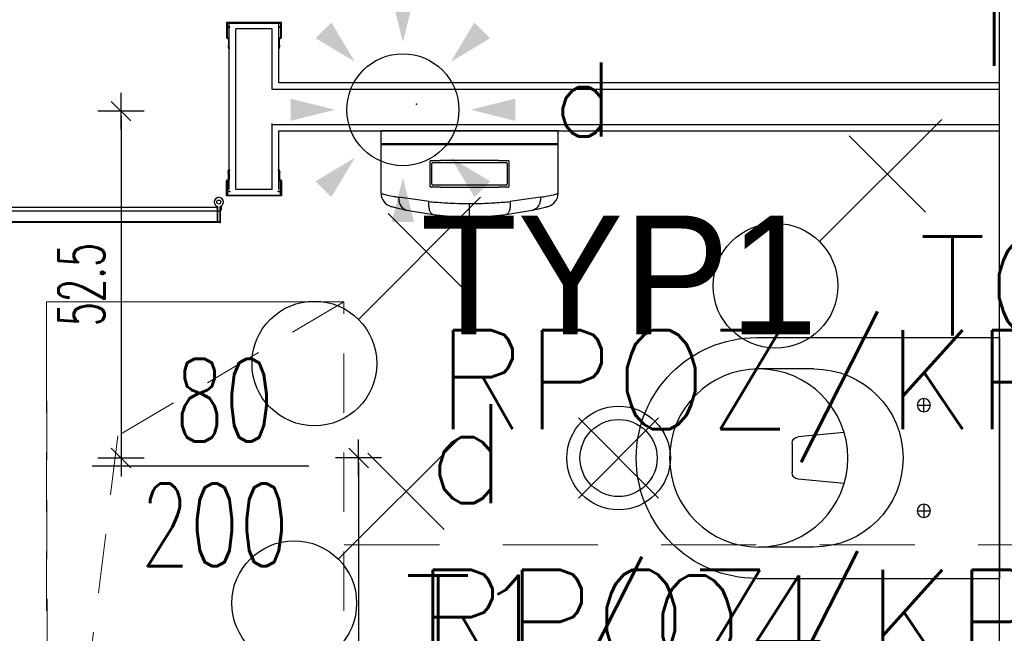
# Model space of a CAD drawing. Header units: centimetres. Extents: x -15121 to 30567, y -60641 to 0.
# Tile 222 of 256: x 10919 to 11068, y -25457 to -25364. Entities that reach past the tile are written whole.
import ezdxf
from ezdxf.enums import TextEntityAlignment as Align

# ---------------------------------------------------------------- set-up
doc = ezdxf.new("R2010")
doc.units = ezdxf.units.CM
doc.header["$LTSCALE"] = 60
doc.linetypes.add('KRESKOWA', pattern=[0.4, 0.24, -0.16])
doc.linetypes.add('MP', pattern=[0.25, 0.15, -0.1])
for name, color, linetype in [('AIKA gniazdka łazienka', 7, 'Continuous'), ('AIKA lampy i wyłaczniki2', 150, 'Continuous'), ('AIKA lampy sanitariaty', 3, 'Continuous'), ('AIKA sanitariaty', 7, 'Continuous'), ('AIKA widoki wymiarowanie', 7, 'Continuous'), ('AIKA widokowe', 7, 'Continuous'), ('E_Gniazda wtyczkowe - Moc', 6, 'Continuous'), ('E_Gniazda wtyczkowe - Numer obwodu', 1, 'Continuous'), ('E_Gniazda wtyczkowe - Opis', 3, 'Continuous'), ('E_Gniazda wtyczkowe - Symbol', 3, 'Continuous'), ('E_Oświetlenie - czujki ruchu', 3, 'Continuous'), ('E_Oświetlenie - Numer obwodu', 1, 'Continuous'), ('E_Oświetlenie - Opis', 4, 'Continuous')]:
    doc.layers.add(name, color=color, linetype=linetype)
doc.layers.add('opisy', color=1, linetype='Continuous', lineweight=15)
doc.styles.add('RomanS', font='romans.shx')
doc.styles.add('SIMPLEX', font='simplex', dxfattribs={"width": 0.85})
doc.styles.add('TableTextStyle', font='txt')
doc.styles.add('wymiar', font='txt.shx', dxfattribs={"width": 0.6})
doc.dimstyles.new('Dwudziestka', dxfattribs={"dimtxt": 7, "dimasz": 0.7, "dimexe": 5, "dimexo": 0, "dimgap": 2.5, "dimtad": 1, "dimtoh": 1, "dimdec": 3, "dimrnd": 0.5, "dimdsep": 46, "dimtxsty": 'wymiar', "dimblk": 'znacznik', "dimcen": 0, "dimdle": 5, "dimse1": 1, "dimse2": 1, "dimclrd": 256, "dimclre": 256, "dimclrt": 256, "dimadec": 0, "dimazin": 0, "dimtfac": 0.4, "dimtdec": 3, "dimtix": 1, "dimtofl": 0, "dimtmove": 2, "dimatfit": 3, "dimldrblk": 'znacznik', "dimfxl": 1, "dimtolj": 1, "dimarcsym": 0})

# ---------------------------------------------------------------- blocks, each defined once
blk = doc.blocks.new('toaleta top')
at = {"layer": 'AIKA sanitariaty'}
for p, q in [((-18.25, 39.75), (-18.25, 3)), ((-13.5, 31.08), (-13.5, 39.45)), ((13.5, 31.08), (13.5, 39.45)), ((18.25, 39.75), (18.25, 3)), ((-2.22, 34.39), (2.22, 34.39)), ((-3.85, 26.52), (-3.22, 33.48)), ((3.85, 26.52), (3.22, 33.48)), ((-8, 15.44), (-8, 13.44)), ((8, 15.44), (8, 13.44)), ((-7, 14.44), (-9, 14.44)), ((7, 14.44), (9, 14.44)), ((-18.25, 3), (18.25, 3)), ((25, -0.5), (-25, -0.5)), ((-25, -0.5), (-25, -15.5)), ((25, -15.5), (25, -0.5)), ((-25, -15.5), (25, -15.5))]:
    blk.add_line(p, q, dxfattribs=at)
for centre, radius in [((0, 39.45), 13.5), ((-8, 14.44), 1), ((8, 14.44), 1)]:
    blk.add_circle(centre, radius, dxfattribs=at)
for centre, radius, start, end in [((0, 39.75), 18.25, 0, 180), ((-2.22, 33.39), 1, 90, 174.822), ((2.22, 33.39), 1, 5.178, 90), ((0, 31.08), 13.5, 180, 0)]:
    blk.add_arc(centre, radius, start, end, dxfattribs=at)
blk = doc.blocks.new('sl parawan')
at = {"layer": 'AIKA widokowe'}
for p, q in [((-59.55, 119.81), (-59.55, 117.6)), ((-51.3, 119.88), (-59.48, 119.88)), ((-59.42, 119.23), (-59.42, 119.75)), ((-59.42, 119.75), (-51.37, 119.75)), ((-59.15, 94.57), (-59.15, 119.75)), ((-51.65, 110.72), (-51.65, 119.75)), ((-51.37, 119.75), (-51.37, 119.23)), ((-51.24, 117.6), (-51.24, 119.81)), ((-59.05, 119.23), (-59.42, 119.23)), ((-59.42, 117.6), (-59.42, 119.16)), ((-59.42, 119.16), (-59.05, 119.16)), ((-59.05, 119.16), (-59.05, 119.23)), ((-58.15, 94.57), (-58.15, 118.88)), ((-52.65, 118.88), (-58.15, 118.88)), ((-52.65, 109.72), (-52.65, 118.88)), ((-51.37, 119.23), (-51.74, 119.23)), ((-51.74, 119.23), (-51.74, 119.16)), ((-51.74, 119.16), (-51.37, 119.16)), ((-51.37, 119.16), (-51.37, 117.6)), ((-59.28, 116.4), (-59.3, 116.33)), ((-59.27, 117.32), (-59.27, 116.42)), ((-59.18, 116.3), (-59.16, 116.34)), ((-59.14, 116.42), (-59.14, 117.32)), ((-51.65, 117.32), (-51.65, 116.42)), ((-51.63, 116.34), (-51.61, 116.3)), ((-51.52, 116.42), (-51.52, 117.32)), ((-51.49, 116.33), (-51.51, 116.4)), ((-59.31, 116.3), (-59.23, 115.93)), ((-59.1, 115.96), (-59.18, 116.3)), ((-51.61, 116.3), (-51.69, 115.96)), ((-51.56, 115.93), (-51.48, 116.3)), ((57.5, 110.72), (-51.65, 110.72)), ((57.5, 109.72), (-52.65, 109.72)), ((-52.65, 94.57), (-52.65, 104.54)), ((-52.65, 104.42), (57.5, 104.42)), ((-51.65, 94.57), (-51.65, 103.42)), ((-51.65, 103.42), (57.5, 103.42)), ((-51.65, 103.42), (57.5, 103.42)), ((-59.31, 97.15), (-59.23, 97.52)), ((-59.28, 97.05), (-59.3, 97.12)), ((-59.27, 96.13), (-59.27, 97.03)), ((-59.1, 97.49), (-59.18, 97.15)), ((-59.18, 97.15), (-59.16, 97.11)), ((-59.14, 97.03), (-59.14, 96.13)), ((-51.61, 97.15), (-51.69, 97.49)), ((-51.65, 96.13), (-51.65, 97.03)), ((-51.63, 97.11), (-51.61, 97.15)), ((-51.56, 97.52), (-51.48, 97.15)), ((-51.52, 97.03), (-51.52, 96.13)), ((-51.49, 97.12), (-51.51, 97.05)), ((-59.55, 93.63), (-59.55, 95.85)), ((-59.42, 95.85), (-59.42, 94.29)), ((-51.37, 94.29), (-51.37, 95.85)), ((-51.24, 95.85), (-51.24, 93.63)), ((-59.42, 94.29), (-59.05, 94.29)), ((-59.05, 94.22), (-59.42, 94.22)), ((-59.42, 94.22), (-59.42, 93.7)), ((-59.05, 94.29), (-59.05, 94.22)), ((-52.65, 94.57), (-58.15, 94.57)), ((-51.74, 94.22), (-51.74, 94.29)), ((-51.74, 94.29), (-51.37, 94.29)), ((-51.37, 94.22), (-51.74, 94.22)), ((-51.37, 93.7), (-51.37, 94.22)), ((-51.3, 93.57), (-59.48, 93.57)), ((-59.42, 93.7), (-51.37, 93.7)), ((-139.62, 91.33), (-60.52, 91.33)), ((-139.62, 91.33), (-60.52, 91.33)), ((-60.99, 91.81), (-139.06, 91.81)), ((-61.12, 92.08), (-61.12, 91.81)), ((-61.12, 91.81), (-60.92, 91.81)), ((-60.92, 91.98), (-60.92, 89.6)), ((-60.92, 91.81), (-60.92, 89.7)), ((-60.92, 89.77), (-60.92, 91.75)), ((-60.52, 89.7), (-60.52, 91.98)), ((-60.52, 89.6), (-60.52, 91.48)), ((-60.52, 91.48), (-60.32, 91.48)), ((-60.52, 91.33), (-60.52, 89.53)), ((-60.32, 91.48), (-60.32, 92.08)), ((-60.52, 89.53), (-139.62, 89.53)), ((-60.52, 89.53), (-139.62, 89.53)), ((-139.06, 89.7), (-60.99, 89.7)), ((-60.92, 89.7), (-60.52, 89.7)), ((-60.92, 89.6), (-60.52, 89.6))]:
    blk.add_line(p, q, dxfattribs=at)
blk.add_circle((-60.72, 92.65), 0.3, dxfattribs=at)
for centre, radius, start, end in [((-59.48, 119.81), 0.065, 90, 180), ((-51.3, 119.81), 0.065, 0, 90), ((-59.41, 117.6), 0.14, 180, 270), ((-59.41, 117.6), 0.01, 180, 270), ((-59.41, 117.32), 0.27, 0, 90), ((-59.41, 117.32), 0.14, 0, 90), ((-59.25, 116.31), 0.055, 154.9424, 192.3489), ((-59.33, 116.42), 0.055, 334.9424, 0), ((-59.33, 116.42), 0.185, 334.9424, 0), ((-51.38, 117.32), 0.27, 90, 180), ((-51.46, 116.42), 0.185, 180, 205.0576), ((-51.38, 117.32), 0.14, 90, 180), ((-51.46, 116.42), 0.055, 180, 205.0576), ((-51.53, 116.31), 0.055, 347.6511, 25.0576), ((-51.38, 117.6), 0.01, 270, 0), ((-51.38, 117.6), 0.14, 270, 0), ((-59.16, 115.94), 0.0649, 192.3489, 12.3224), ((-51.63, 115.94), 0.0649, 167.6776, 347.6511), ((-59.25, 97.14), 0.055, 167.6511, 205.0576), ((-59.33, 97.03), 0.055, 0, 25.0576), ((-59.16, 97.5), 0.0649, 347.6776, 167.6511), ((-59.33, 97.03), 0.185, 0, 25.0576), ((-51.63, 97.5), 0.0649, 12.3489, 192.3224), ((-51.46, 97.03), 0.185, 154.9424, 180), ((-51.46, 97.03), 0.055, 154.9424, 180), ((-51.53, 97.14), 0.055, 334.9424, 12.3489), ((-59.41, 95.85), 0.14, 90, 180), ((-59.41, 95.85), 0.01, 90, 180), ((-59.41, 96.13), 0.14, 270, 0), ((-59.41, 96.13), 0.27, 270, 0), ((-51.38, 96.13), 0.27, 180, 270), ((-51.38, 96.13), 0.14, 180, 270), ((-51.38, 95.85), 0.14, 0, 90), ((-51.38, 95.85), 0.01, 0, 90), ((-60.72, 92.65), 0.7, 304.8499, 253.3985), ((-60.72, 92.65), 0.7, 286.6015, 235.1501), ((-59.48, 93.63), 0.065, 180, 270), ((-51.3, 93.63), 0.065, 270, 0), ((-60.99, 91.75), 0.065, 0, 90), ((-60.64, 92.65), 79.05, 182.2555, 269.9371), ((-60.99, 89.77), 0.065, 270, 0)]:
    blk.add_arc(centre, radius, start, end, dxfattribs=at)
at = {"layer": 'AIKA widokowe', "color": 8}
blk.add_point((-30.77, 107.48), dxfattribs=at)
at = {"layer": 'AIKA widokowe'}
blk.add_point((-60.52, 89.53), dxfattribs=at)
blk = doc.blocks.new('E_Przyłącze 1-fazowe')
at = {"layer": 'E_Gniazda wtyczkowe - Symbol', "linetype": 'Continuous'}
for p, q in [((7.06, 16.12), (25.56, 34.62)), ((11.54, 32.18), (23.11, 20.61))]:
    blk.add_line(p, q, dxfattribs=at)
blk.add_circle((0.38, 9.44), 9.45, dxfattribs=at)
at = {"layer": 'E_Gniazda wtyczkowe - Moc', "style": 'SIMPLEX'}
blk.add_attdef('moc', (20.39, 6.41), '', height=15, dxfattribs=at)
at = {"layer": 'E_Gniazda wtyczkowe - Numer obwodu', "style": 'SIMPLEX'}
blk.add_attdef('obwód', text='', height=15, dxfattribs=at).set_placement((3.92, 29.23), align=Align.RIGHT)
at = {"layer": 'E_Gniazda wtyczkowe - Opis', "style": 'SIMPLEX'}
blk.add_attdef('h. montażu', text='', height=15, dxfattribs=at).set_placement((2.21, 48.31), align=Align.CENTER)
blk = doc.blocks.new('opis lamp')
at = {"layer": 'E_Oświetlenie - Numer obwodu', "style": 'SIMPLEX'}
blk.add_attdef('OBWÓD', text='', height=15, dxfattribs=at).set_placement((-9.46, -1.18), align=Align.CENTER)
at = {"layer": 'E_Oświetlenie - Opis', "style": 'SIMPLEX'}
blk.add_attdef('OPIS1', (55.72, 42.77), '', height=15, dxfattribs=at)
blk = doc.blocks.new('Czujka ruchu 360')
at = {"layer": 'E_Oświetlenie - czujki ruchu'}
blk.add_circle((0, 0), 11.31, dxfattribs=at)
for points in [[(0, 13.68), (-2.25, 22.68), (2.25, 22.68), (-2.25, 22.68)], [(-9.67, 9.67), (-17.63, 14.45), (-14.45, 17.63), (-17.63, 14.45)], [(9.67, 9.67), (17.63, 14.45), (14.45, 17.63), (17.63, 14.45)], [(-13.68, 0), (-22.68, -2.25), (-22.68, 2.25), (-22.68, -2.25)], [(13.68, 0), (22.68, -2.25), (22.68, 2.25), (22.68, -2.25)], [(-9.67, -9.67), (-14.45, -17.63), (-17.63, -14.45), (-14.45, -17.63)], [(9.67, -9.67), (14.45, -17.63), (17.63, -14.45), (14.45, -17.63)], [(0, -13.68), (-2.25, -22.68), (2.25, -22.68), (-2.25, -22.68)]]:
    blk.add_solid(points, dxfattribs=at)
at = {"layer": 'E_Oświetlenie - Numer obwodu', "style": 'SIMPLEX'}
blk.add_attdef('OBWÓD', text='', height=15, dxfattribs=at).set_placement((0, -42.53), align=Align.CENTER)
at = {"layer": 'E_Oświetlenie - Opis', "style": 'SIMPLEX'}
for tag, p in [('SYMBOL', (-34.22, 26.89)), ('OPIS1', (26.83, -1.12))]:
    blk.add_attdef(tag, p, '', height=15, dxfattribs=at)
blk = doc.blocks.new('sl dozownik papieru rzut')
at = {"layer": 'AIKA sanitariaty'}
for p, q in [((13.4, 0), (-13.4, 0)), ((-13.4, -1.95), (-13.4, 0)), ((13.4, -1.95), (13.4, 0)), ((13.4, -1.95), (-13.4, -1.95)), ((-13.4, -2.05), (13.4, -2.05)), ((-13.4, -9.49), (-13.4, -2.05)), ((-13.35, -2), (13.35, -2)), ((13.4, -9.49), (13.4, -2.05)), ((-6, -4.65), (-6, -8.35)), ((-5.85, -4.5), (-4.39, -4.5)), ((-5.7, -8.05), (-5.7, -4.95)), ((-5.55, -4.8), (5.58, -4.8)), ((4.39, -4.5), (-4.39, -4.5)), ((4.39, -4.5), (5.85, -4.5)), ((5.7, -4.95), (5.7, -8.05)), ((6, -8.35), (6, -4.65)), ((-4.39, -8.5), (-5.85, -8.5)), ((5.55, -8.2), (-5.55, -8.2)), ((-4.39, -8.5), (4.39, -8.5)), ((5.85, -8.5), (4.39, -8.5)), ((-6.13, -10.69), (-10.73, -10.04)), ((10.73, -10.04), (6.13, -10.69)), ((0, -13), (0, -11)), ((-9.5, -12.01), (-5.51, -12.67)), ((5.51, -12.67), (9.5, -12.01))]:
    blk.add_line(p, q, dxfattribs=at)
for centre, radius, start, end in [((-13.35, -1.95), 0.05, 180, 270), ((-13.35, -2.05), 0.05, 90, 180), ((13.35, -1.95), 0.05, 270, 0), ((13.35, -2.05), 0.05, 0, 90), ((-5.85, -4.65), 0.15, 90, 180), ((-5.55, -4.95), 0.15, 90, 180), ((5.55, -4.95), 0.15, 0, 90), ((5.85, -4.65), 0.15, 0, 90), ((-5.85, -8.35), 0.15, 180, 270), ((-5.55, -8.05), 0.15, 180, 270), ((5.55, -8.05), 0.15, 270, 0), ((5.85, -8.35), 0.15, 270, 0), ((-11.4, -9.49), 2, 180, 254.9453), ((11.4, -9.49), 2, 285.0547, 0)]:
    blk.add_arc(centre, radius, start, end, dxfattribs=at)
for points, knots in [([(-13.4, -9.49), (-13.4, -9.49), (-13.32, -9.51), (-12.98, -9.59), (-12.73, -9.64), (-12.12, -9.77), (-11.78, -9.84), (-11.18, -9.96), (-10.96, -10), (-10.73, -10.04)], [719.365815, 719.365815, 719.365815, 719.365815, 741.542046, 741.542046, 763.718271, 763.718271, 782.93566, 782.93566, 792.832229, 792.832229, 792.832229, 792.832229]), ([(-10.73, -10.04), (-10.73, -10.04), (-10.73, -10.04), (-10.73, -10.05), (-10.73, -10.05), (-10.73, -10.07), (-10.73, -10.07), (-10.73, -10.09), (-10.73, -10.11), (-10.74, -10.14), (-10.74, -10.17), (-10.74, -10.25), (-10.73, -10.3), (-10.73, -10.45), (-10.71, -10.55), (-10.66, -10.85), (-10.59, -11.03), (-10.4, -11.41), (-10.26, -11.59), (-9.92, -11.86), (-9.73, -11.96), (-9.53, -12)], [-0.008999, -0.008999, -0.008999, -0.008999, 0, 0, 0.195131, 0.195131, 0.390205, 0.390205, 0.780355, 0.780355, 1.560665, 1.560665, 3.121408, 3.121408, 6.243965, 6.243965, 12.498055, 12.498055, 20.307105, 20.307105, 28.11533, 28.11533, 28.11533, 28.11533]), ([(10.73, -10.04), (10.73, -10.04), (10.73, -10.04), (10.74, -10.25), (10.73, -10.45), (10.66, -10.85), (10.59, -11.03), (10.4, -11.41), (10.26, -11.59), (9.92, -11.86), (9.73, -11.96), (9.53, -12)], [-0.008936, -0.008936, -0.008936, -0.008936, 0, 0, 6.258249, 6.258249, 12.51788, 12.51788, 20.330205, 20.330205, 28.1424, 28.1424, 28.1424, 28.1424]), ([(10.73, -10.04), (11.04, -9.98), (11.33, -9.93), (12.01, -9.8), (12.37, -9.72), (12.8, -9.63), (12.92, -9.6), (13.13, -9.55), (13.21, -9.54), (13.36, -9.5), (13.4, -9.49), (13.4, -9.49)], [645.89816, 645.89816, 645.89816, 645.89816, 659.198751, 659.198751, 681.041661, 681.041661, 692.345192, 692.345192, 703.648717, 703.648717, 719.365815, 719.365815, 719.365815, 719.365815]), ([(-11.92, -11.42), (-11.92, -11.42), (-11.84, -11.45), (-11.55, -11.52), (-11.32, -11.58), (-10.78, -11.72), (-10.47, -11.79), (-9.94, -11.91), (-9.74, -11.96), (-9.53, -12)], [719.365815, 719.365815, 719.365815, 719.365815, 741.542046, 741.542046, 763.718271, 763.718271, 782.93566, 782.93566, 793.101387, 793.101387, 793.101387, 793.101387]), ([(-5.51, -12.67), (-5.63, -12.65), (-5.73, -12.58), (-5.92, -12.35), (-6, -12.19), (-6.11, -11.81), (-6.14, -11.61), (-6.17, -11.16), (-6.16, -10.93), (-6.13, -10.69), (-6.13, -10.69), (-6.13, -10.69)], [0, 0, 0, 0, 7.811334, 7.811334, 15.623566, 15.623566, 22.812435, 22.812435, 29.999926, 29.999926, 30.008028, 30.008028, 30.008028, 30.008028]), ([(-6.13, -10.69), (-5.79, -10.72), (-5.45, -10.76), (-4.32, -10.85), (-3.52, -10.9), (-2.07, -10.97), (-1.42, -10.99), (-0.51, -11), (-0.26, -11), (0, -11)], [665.068332, 665.068332, 665.068332, 665.068332, 674.873359, 674.873359, 696.15174, 696.15174, 712.840829, 712.840829, 719.36757, 719.36757, 719.36757, 719.36757]), ([(0, -11), (0.44, -11), (0.87, -11), (1.74, -10.98), (2.17, -10.96), (3.02, -10.93), (3.45, -10.9), (4.28, -10.85), (4.69, -10.82), (5.45, -10.76), (5.79, -10.72), (6.13, -10.69)], [719.36757, 719.36757, 719.36757, 719.36757, 730.491124, 730.491124, 741.614678, 741.614678, 752.738229, 752.738229, 763.861781, 763.861781, 773.666807, 773.666807, 773.666807, 773.666807]), ([(6.13, -10.69), (6.13, -10.69), (6.13, -10.69), (6.13, -10.7), (6.13, -10.7), (6.14, -10.72), (6.14, -10.73), (6.14, -10.75), (6.14, -10.76), (6.14, -10.81), (6.15, -10.84), (6.15, -10.93), (6.16, -10.98), (6.16, -11.16), (6.16, -11.27), (6.14, -11.61), (6.11, -11.81), (6, -12.19), (5.92, -12.35), (5.73, -12.58), (5.63, -12.65), (5.51, -12.67)], [-0.008087, -0.008087, -0.008087, -0.008087, 0, 0, 0.223897, 0.223897, 0.447699, 0.447699, 0.895311, 0.895311, 1.790581, 1.790581, 3.581414, 3.581414, 7.165142, 7.165142, 14.347918, 14.347918, 22.153528, 22.153528, 29.958241, 29.958241, 29.958241, 29.958241]), ([(9.53, -12), (9.81, -11.94), (10.07, -11.88), (10.69, -11.74), (11, -11.66), (11.38, -11.57), (11.49, -11.54), (11.68, -11.49), (11.75, -11.47), (11.88, -11.44), (11.92, -11.42), (11.92, -11.42)], [645.629, 645.629, 645.629, 645.629, 659.198751, 659.198751, 681.041661, 681.041661, 692.345192, 692.345192, 703.648717, 703.648717, 719.365815, 719.365815, 719.365815, 719.365815]), ([(-9.53, -12), (-9.53, -12), (-9.52, -12), (-9.52, -12), (-9.51, -12), (-9.51, -12), (-9.5, -12.01), (-9.5, -12.01), (-9.5, -12.01), (-9.5, -12.01)], [125.169211, 125.169211, 125.169211, 125.169211, 125.262842, 125.262842, 125.558179, 125.558179, 125.889339, 125.889339, 126.290447, 126.290447, 126.290447, 126.290447]), ([(-5.51, -12.67), (-5.51, -12.67), (-5.51, -12.67), (-5.5, -12.67), (-5.5, -12.67), (-5.5, -12.67)], [25.154736, 25.154736, 25.154736, 25.154736, 25.2068571, 25.2068571, 25.5412471, 25.5412471, 25.5412471, 25.5412471]), ([(-5.5, -12.67), (-5.18, -12.71), (-4.86, -12.74), (-3.85, -12.84), (-3.14, -12.9), (-1.84, -12.97), (-1.26, -12.99), (-0.45, -13), (-0.23, -13), (0, -13)], [664.576978, 664.576978, 664.576978, 664.576978, 674.873359, 674.873359, 696.15174, 696.15174, 712.840829, 712.840829, 719.36757, 719.36757, 719.36757, 719.36757]), ([(0, -13), (0.39, -13), (0.78, -13), (1.55, -12.98), (1.93, -12.96), (2.69, -12.92), (3.07, -12.9), (3.81, -12.84), (4.17, -12.81), (4.86, -12.74), (5.18, -12.71), (5.5, -12.67)], [719.36757, 719.36757, 719.36757, 719.36757, 730.491124, 730.491124, 741.614678, 741.614678, 752.738229, 752.738229, 763.861781, 763.861781, 774.158161, 774.158161, 774.158161, 774.158161]), ([(5.5, -12.67), (5.5, -12.67), (5.5, -12.67), (5.51, -12.67), (5.51, -12.67), (5.51, -12.67)], [0, 0, 0, 0, 0.3582778, 0.3582778, 0.4217256, 0.4217256, 0.4217256, 0.4217256]), ([(9.5, -12.01), (9.5, -12.01), (9.5, -12.01), (9.51, -12), (9.51, -12), (9.52, -12), (9.52, -12), (9.53, -12)], [0, 0, 0, 0, 0.4713843, 0.4713843, 0.7522977, 0.7522977, 0.8768388, 0.8768388, 0.8768388, 0.8768388])]:
    blk.add_open_spline(points, degree=3, knots=knots, dxfattribs=at)
blk = doc.blocks.new('znacznik')
at = {"color": 0}
for points in [[(0, -5), (0, 5)], [(-4, 0), (4, 0)]]:
    blk.add_lwpolyline(points, dxfattribs=at)
at = {"color": 1}
blk.add_lwpolyline([(-2.12, -2.12), (2.12, 2.12)], dxfattribs=at)
blk = doc.blocks.new('*D6590')
at = {"layer": 'AIKA widoki wymiarowanie', "lineweight": -2, "transparency": 16777216}
blk.add_line((10836, -25355.89), (11068.47, -25355.89), dxfattribs=at)
at = {"layer": 'Defpoints', "color": 0, "transparency": 16777216}
for p in [(11069.17, -25355.89), (11069.17, -25355.89), (10835.3, -25371.79)]:
    blk.add_point(p, dxfattribs=at)
at = {"layer": 'AIKA widoki wymiarowanie', "lineweight": -2, "transparency": 16777216, "xscale": 0.7, "yscale": 0.7, "zscale": 0.7, "rotation": 180}
blk.add_blockref('znacznik', (10835.3, -25355.89), dxfattribs=at)
at = {"layer": 'AIKA widoki wymiarowanie', "lineweight": -2, "transparency": 16777216, "xscale": 0.7, "yscale": 0.7, "zscale": 0.7}
blk.add_blockref('znacznik', (11069.17, -25355.89), dxfattribs=at)
at = {"layer": 'AIKA widoki wymiarowanie', "transparency": 16777216, "insert": (10952.23, -25349.89), "char_height": 7, "attachment_point": 5, "style": 'wymiar'}
blk.add_mtext('\\A1;234', dxfattribs=at)
blk = doc.blocks.new('*D6593')
at = {"layer": 'AIKA widoki wymiarowanie', "lineweight": -2, "transparency": 16777216}
blk.add_line((10934.64, -25378.36), (10934.64, -25429.52), dxfattribs=at)
at = {"layer": 'Defpoints', "color": 0, "transparency": 16777216}
for p in [(10974.03, -25377.66), (10934.64, -25430.22), (11009.99, -25430.22)]:
    blk.add_point(p, dxfattribs=at)
at = {"layer": 'AIKA widoki wymiarowanie', "lineweight": -2, "transparency": 16777216, "xscale": 0.7, "yscale": 0.7, "zscale": 0.7}
for p, rotation in [((10934.64, -25377.66), 90), ((10934.64, -25430.22), 270)]:
    blk.add_blockref('znacznik', p, dxfattribs=dict(at, rotation=rotation))
at = {"layer": 'AIKA widoki wymiarowanie', "transparency": 16777216, "insert": (10928.64, -25403.94), "char_height": 7, "attachment_point": 5, "rotation": 90, "style": 'wymiar'}
blk.add_mtext('\\A1;52.5', dxfattribs=at)
blk = doc.blocks.new('*D6594')
at = {"layer": 'AIKA widoki wymiarowanie', "lineweight": -2, "transparency": 16777216}
blk.add_line((10970.61, -25430.92), (10970.61, -25535.95), dxfattribs=at)
at = {"layer": 'Defpoints', "color": 0, "transparency": 16777216}
for p in [(11009.99, -25430.22), (10970.61, -25536.65), (11010.04, -25536.65)]:
    blk.add_point(p, dxfattribs=at)
at = {"layer": 'AIKA widoki wymiarowanie', "lineweight": -2, "transparency": 16777216, "xscale": 0.7, "yscale": 0.7, "zscale": 0.7}
for p, rotation in [((10970.61, -25430.22), 90), ((10970.61, -25536.65), 270)]:
    blk.add_blockref('znacznik', p, dxfattribs=dict(at, rotation=rotation))
at = {"layer": 'AIKA widoki wymiarowanie', "transparency": 16777216, "insert": (10964.61, -25483.44), "char_height": 7, "attachment_point": 5, "rotation": 90, "style": 'wymiar'}
blk.add_mtext('\\A1;106.5', dxfattribs=at)

msp = doc.modelspace()

# ---------------------------------------------------------------- linework, layer by layer
at = {"layer": 'AIKA lampy i wyłaczniki2'}
for p, q in [((11003.9186, -25424.1501), (11016.0657, -25436.2972)), ((11016.0657, -25424.1501), (11003.9186, -25436.2972))]:
    msp.add_line(p, q, dxfattribs=at)
for radius in [7.8449, 5.8413]:
    msp.add_circle((11009.9922, -25430.2236), radius, dxfattribs=at)
at = {"layer": 'AIKA widokowe'}
for p, q in [((11067.6672, -25695.3866), (11067.6672, -25271.3866)), ((10930.25, -25431.4206), (10963.0703, -25431.4206))]:
    msp.add_line(p, q, dxfattribs=at)
at = {"layer": 'opisy', "color": 4, "linetype": 'MP'}
for p, q in [((10923.3573, -25406.5546, -769.5298), (10968.3573, -25406.5546, -769.5298)), ((10923.3573, -25513.3866, -769.5298), (10923.3573, -25406.5546, -769.5298)), ((10923.3573, -25406.5546, -769.5298), (10968.3573, -25406.5546, -769.5298)), ((10923.3573, -25513.3866, -769.5298), (10923.3573, -25406.5546, -769.5298)), ((10968.3573, -25406.5546), (10923.3573, -25406.5546)), ((10923.3573, -25406.5546), (10923.5255, -25513.3866)), ((10968.3573, -25406.5546, -769.5298), (10934.176, -25426.8636, -769.5298)), ((10968.3573, -25406.5546, -769.5298), (10934.176, -25426.8636, -769.5298)), ((10968.3573, -25513.3866), (10968.3573, -25406.5546)), ((10934.176, -25426.8636, -769.5298), (10923.3573, -25513.3866, -769.5298)), ((10934.176, -25426.8636, -769.5298), (10923.3573, -25513.3866, -769.5298))]:
    msp.add_line(p, q, dxfattribs=at)
at = {"layer": 'opisy', "linetype": 'KRESKOWA'}
msp.add_line((10968.456, -25443.3866), (11099.966, -25443.3866), dxfattribs=at)

# ---------------------------------------------------------------- block references
at = {"layer": 'AIKA gniazdka łazienka'}
ref = msp.add_blockref('E_Przyłącze 1-fazowe', (11033.3777, -25413.5558, -1409.0488), dxfattribs=at)
ref.add_attrib('obwód', 'TG/CDG2', dxfattribs={"layer": 'E_Gniazda wtyczkowe - Numer obwodu', "height": 15, "style": 'SIMPLEX'}).set_placement((11146.7204, -25411.6612, -1409.0488), align=Align.RIGHT)
ref.add_attrib('h. montażu', 'lampy', dxfattribs={"layer": 'E_Gniazda wtyczkowe - Opis', "height": 15, "style": 'SIMPLEX'}).set_placement((11093.9047, -25370.8014, -1409.0488), align=Align.CENTER)
ref.add_attrib('moc', '0,5kWx3', (11069.0069, -25391.0887, -1409.0488), dxfattribs={"layer": 'E_Gniazda wtyczkowe - Moc', "height": 15, "style": 'SIMPLEX'})
ref = msp.add_blockref('E_Przyłącze 1-fazowe', (10963.5422, -25425.3377, 3709.544), dxfattribs=at)
ref.add_attrib('obwód', 'RPOZ/KP1', dxfattribs={"layer": 'E_Gniazda wtyczkowe - Numer obwodu', "height": 15, "style": 'SIMPLEX'}).set_placement((11090.3586, -25425.8528, 3709.544), align=Align.RIGHT)
ref = msp.add_blockref('E_Przyłącze 1-fazowe', (10960.4864, -25461.6672, 3709.544), dxfattribs=at)
ref.add_attrib('obwód', 'RPOZ/KP1', dxfattribs={"layer": 'E_Gniazda wtyczkowe - Numer obwodu', "height": 15, "style": 'SIMPLEX'}).set_placement((11087.3028, -25462.1823, 3709.544), align=Align.RIGHT)
at = {"layer": 'AIKA lampy sanitariaty'}
ref = msp.add_blockref('Czujka ruchu 360', (10977.325, -25377.4461, 105.6527), dxfattribs=dict(at, xscale=0.75, yscale=0.75, zscale=0.75))
ref.add_attrib('OPIS1', 'd', (11000.1115, -25381.5115, 105.6527), dxfattribs={"layer": 'E_Oświetlenie - Opis', "height": 11.25, "style": 'SIMPLEX'})
ref = msp.add_blockref('opis lamp', (10987.4898, -25435.0825, 1), dxfattribs=at)
ref.add_attrib('OBWÓD', 'T1/O4', dxfattribs={"layer": 'E_Oświetlenie - Numer obwodu', "height": 15, "style": 'SIMPLEX'}).set_placement((11009.6461, -25463.0505, 1), align=Align.CENTER)
ref.add_attrib('OPIS1', 'd', (10981.0166, -25437.0862, 1), dxfattribs={"layer": 'E_Oświetlenie - Opis', "height": 15, "style": 'SIMPLEX'})
at = {"layer": 'AIKA sanitariaty', "color": 8}
msp.add_blockref('sl dozownik papieru rzut', (10987.4269, -25380.6616), dxfattribs=at)
at = {"layer": 'AIKA sanitariaty', "color": 8, "xscale": -1, "rotation": 90}
msp.add_blockref('toaleta top', (11070.6672, -25430.2236), dxfattribs=at)
at = {"layer": 'AIKA widokowe', "color": 8}
msp.add_blockref('sl parawan', (11010.1672, -25484.0856), dxfattribs=at)

# ---------------------------------------------------------------- texts
at = {"layer": 'AIKA lampy sanitariaty', "style": 'TableTextStyle'}
msp.add_text('TYP1', height=18, dxfattribs=at).set_placement((10979.9727, -25411.4749))
at = {"layer": 'AIKA widokowe', "style": 'RomanS', "width": 0.7}
for s, p in [('80', (10942.7845, -25427.6964)), ('200', (10937.5549, -25446.6096))]:
    msp.add_text(s, height=12.5, dxfattribs=at).set_placement(p)

# ---------------------------------------------------------------- dimensions: what is measured, and where the dimension line sits
at = {"layer": 'AIKA widoki wymiarowanie'}
dim = msp.add_linear_dim(base=(11069.1672, -25355.8856), p1=(10835.2962, -25371.7905), p2=(11069.1672, -25355.8856), dimstyle='Dwudziestka', dxfattribs=at)
dim.commit()
dim.dimension.update_dxf_attribs({"geometry": '*D6590', "text_midpoint": (10952.2317, -25349.8856)})
for base, p1, p2, picture, middle in [((10934.6405, -25430.2236), (10974.0269, -25377.6616), (11009.9922, -25430.2236), '*D6593', (10928.6405, -25403.9426)), ((10970.6058, -25536.6477), (11009.9922, -25430.2236), (11010.0413, -25536.6477), '*D6594', (10964.6058, -25483.4356))]:
    dim = msp.add_linear_dim(base=base, p1=p1, p2=p2, angle=90, dimstyle='Dwudziestka', dxfattribs=at)
    dim.commit()
    dim.dimension.update_dxf_attribs({"geometry": picture, "text_midpoint": middle})

doc.saveas('drawing.dxf')
